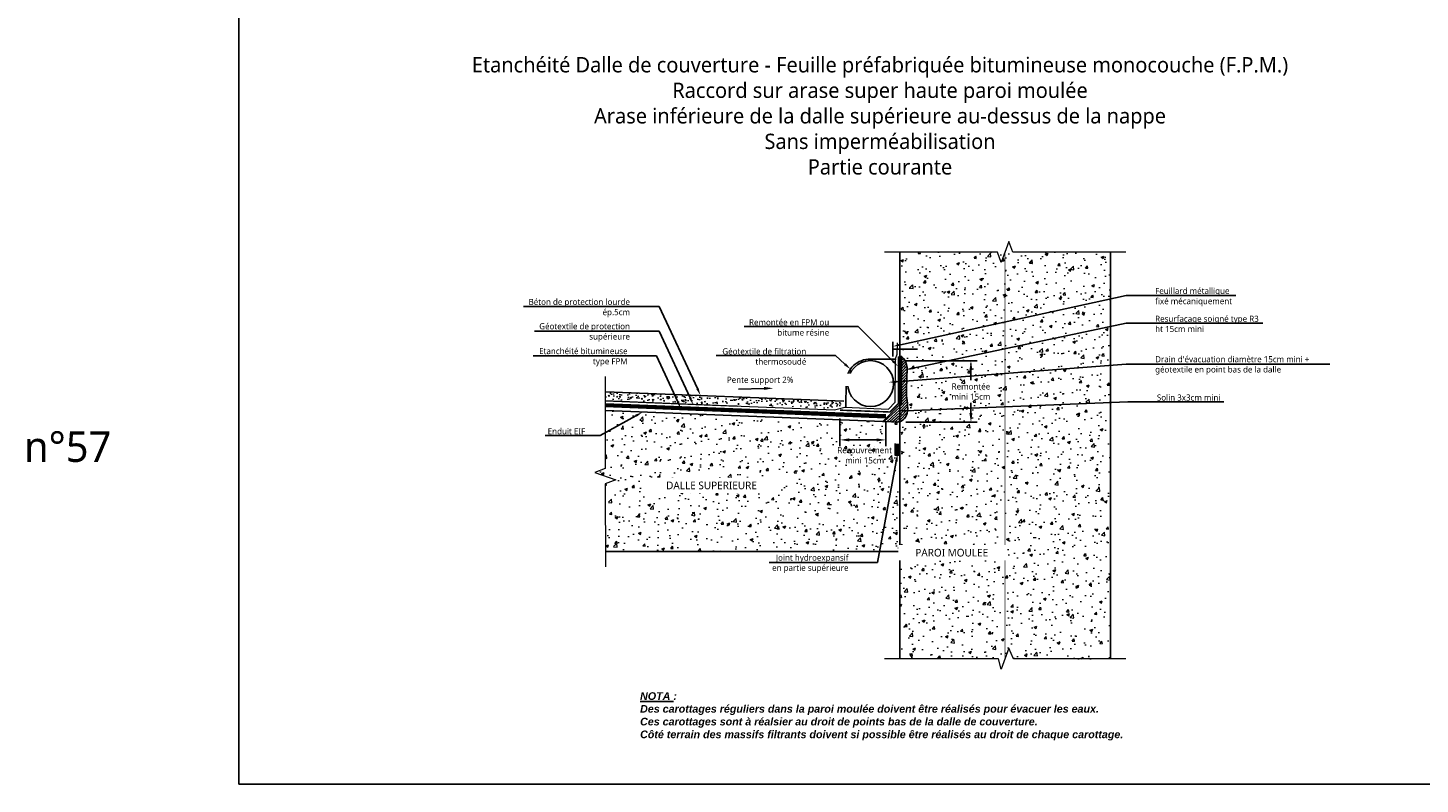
# Model space of a CAD drawing. Header units: millimetres. Extents: x -3314 to 21255525, y -15000 to 1735000.
# Tile 50 of 109: x 22775 to 23230, y 8620 to 8867. Entities that reach past the tile are written whole.
import ezdxf
from ezdxf import colors
from ezdxf.entities.mleader import LeaderData, LeaderLine
from ezdxf.math import Vec2, Vec3

# ---------------------------------------------------------------- set-up
doc = ezdxf.new("R2010")
doc.units = ezdxf.units.MM
doc.linetypes.add('CACHE', pattern=[0.375, 0.25, -0.125])
doc.linetypes.add('CONTINU', pattern=[0])
for name, color, linetype, lineweight in [('Dessin_AXE', 8, 'Continuous', 5), ('Dessin_HACHURES', 253, 'Continuous', 9), ('Matériel_Joint Hydroexpansif', 140, 'CACHE', 0), ("Matériel_Profilé d'arrêt d'eau paroi moulée", 3, 'CACHE', 0), ('SYSTEME_FPM_Enduit EIF', 6, 'Continuous', 9), ("SYSTEME_FPM_Feuille Bitume + enduit d'imperméabilisation", 4, 'Continuous', 9), ('SYSTEME_FPM_GEOTEXTILE de protection', 3, 'ISOLATION', 5), ('SYSTEME_S.E.L', 30, 'Continuous', 9)]:
    doc.layers.add(name, color=color, linetype=linetype, lineweight=lineweight)
for name, color, linetype in [('Dessin_CONTOURS BETON', 7, 'Continuous'), ('Dessin_COTATIONS', 7, 'Continuous'), ('Dessin_TEXTES', 7, 'CONTINU'), ('Matériel_Drain-Tube PVC', 4, 'Continuous'), ('Matériel_Feuillard-Solin', 40, 'Continuous'), ('Matériel_Resine', 230, 'Continuous'), ('SYSTEME_FPM_Géotextile de filtration thermosoudé', 210, 'ISOLATION')]:
    doc.layers.add(name, color=color, linetype=linetype)
doc.layers.add('GEN-_-FMULT', color=210, linetype='Continuous', plot=False)
doc.styles.add('Arial', font='segoeui.ttf')
doc.styles.add('txt-moyen', font='segoeui.ttf')
doc.linetypes.add('ISOLATION', pattern='A,0.0001,-0.1,[134,ltypeshp.shx,S=0.1,R=0,X=-0.1,Y=0],-0.2,[134,ltypeshp.shx,S=0.1,R=180,X=0.1,Y=0],-0.1', length=0.4001)
doc.dimstyles.new('1000F2', dxfattribs={"dimscale": 10, "dimtxt": 0.25, "dimasz": 0.3, "dimexe": 0.2, "dimexo": 0, "dimgap": 0.1, "dimtad": 1, "dimzin": 0, "dimdsep": 46, "dimtxsty": 'txt-moyen', "dimcen": 0.1, "dimclrd": 256, "dimclre": 256, "dimclrt": 256, "dimazin": 0, "dimtfac": 1, "dimtmove": 2, "dimatfit": 3, "dimfxl": 1, "dimtolj": 1, "dimtzin": 0, "dimlwd": -1, "dimlwe": -1, "dimarcsym": 0})
pattern_1 = [(50, (26322.862, 3527.005), (9.1092334, -0.796954), [0.9525, -10.4775]), (355, (26322.862, 3527.005), (-1.762171, 9.552842), [0.762, -8.382029]), (100.45144, (26323.621, 3526.938), (7.347062, 8.755888), [0.8095, -8.904512]), (46.1842, (26322.862, 3529.545), (13.553952, -2.102116), [1.42875, -15.71625]), (96.63556, (26323.992, 3529.37), (11.870207, 12.371306), [1.21425, -13.35678]), (351.18415, (26322.862, 3529.545), (11.870207, 12.371306), [1.142998, -12.572987]), (21, (26324.132, 3528.91), (7.58072, -5.11326), [0.9525, -10.4775]), (326, (26324.132, 3528.91), (3.090101, 9.209398), [0.762, -8.382]), (71.45144, (26324.764, 3528.4836), (10.670821, 4.096138), [0.8095, -8.904497]), (37.5, (26322.862, 3527.0047), (0.1544302, 4.227752), [0, -8.2804, 0, -8.509, 0, -8.41375]), (7.5, (26322.862, 3527.0047), (3.340983, 5.0090287), [0, -4.8514, 0, -8.0899, 0, -3.20675]), (327.5, (26320.03, 3527.0047), (6.7795298, -0.2864372), [0, -3.175, 0, -9.906, 0, -13.1445]), (317.5, (26318.76, 3527.0047), (7.406459, 1.2713246), [0, -4.1275, 0, -6.5786, 0, -9.3345])]

# ---------------------------------------------------------------- blocks, each defined once
blk = doc.blocks.new('*D133')
at = {"layer": 'Defpoints', "color": 0, "transparency": 16777216}
for p in [(23059.57, 8758.13), (23060.01, 8738.13), (23083.28, 8738.13)]:
    blk.add_point(p, dxfattribs=at)
at = {"layer": 'Dessin_COTATIONS', "transparency": 16777216}
for p, q in [((23061.57, 8758.13), (23085.28, 8758.13)), ((23083.28, 8755.13), (23083.28, 8751.82)), ((23083.28, 8741.13), (23083.28, 8744.44)), ((23062.01, 8738.13), (23085.28, 8738.13))]:
    blk.add_line(p, q, dxfattribs=at)
for points in [[(23083.78, 8755.13), (23082.78, 8755.13), (23083.28, 8758.13)], [(23082.78, 8741.13), (23083.78, 8741.13), (23083.28, 8738.13)]]:
    blk.add_solid(points, dxfattribs=at)
at = {"layer": 'Dessin_COTATIONS', "transparency": 16777216, "insert": (23083.28, 8748.13), "char_height": 2, "attachment_point": 5, "rotation": 359.9999, "style": 'txt-moyen'}
blk.add_mtext('\\A1;Remontée\\Pmini 15cm', dxfattribs=at)
blk = doc.blocks.new('*D134')
at = {"layer": 'Defpoints', "color": 0, "transparency": 16777216}
for p in [(23040.52, 8741.31), (23055.52, 8739.99), (23040.52, 8732.35)]:
    blk.add_point(p, dxfattribs=at)
at = {"layer": 'Dessin_COTATIONS', "transparency": 16777216}
for p, q in [((23040.52, 8739.31), (23040.52, 8730.35)), ((23055.52, 8737.99), (23055.52, 8730.35)), ((23052.52, 8732.35), (23043.52, 8732.35))]:
    blk.add_line(p, q, dxfattribs=at)
for points in [[(23043.52, 8732.85), (23043.52, 8731.85), (23040.52, 8732.35)], [(23052.52, 8731.85), (23052.52, 8732.85), (23055.52, 8732.35)]]:
    blk.add_solid(points, dxfattribs=at)
at = {"layer": 'Dessin_COTATIONS', "transparency": 16777216, "insert": (23048.58, 8727.32), "char_height": 2, "attachment_point": 5, "rotation": 359.9999, "style": 'txt-moyen'}
blk.add_mtext('\\A1;Recouvrement \\Pmini 15cm', dxfattribs=at)

msp = doc.modelspace()

# ---------------------------------------------------------------- hatches: boundary and pattern name
at = {"layer": 'Dessin_HACHURES'}
h = msp.add_hatch(dxfattribs=at)
h.set_pattern_fill('AR-CONC', color=256, scale=0.05)
h.set_pattern_definition(pattern_1)
edge = h.paths.add_edge_path()
edge.add_line((23094.4425, 8793.6697), (23079.7262, 8793.6697))
edge.add_line((23079.7262, 8793.6697), (23078.4762, 8797.104))
edge.add_line((23078.4762, 8797.104), (23075.9762, 8790.2354))
edge.add_line((23075.9762, 8790.2354), (23074.7262, 8793.6697))
edge.add_line((23074.7262, 8793.6697), (23060.0098, 8793.6697))
edge.add_line((23060.0098, 8793.6697), (23060.0098, 8738.1313))
edge.add_line((23060.0098, 8738.1313), (23060.5098, 8738.1313))
edge.add_line((23060.5098, 8738.1313), (23060.5098, 8721.229))
edge.add_arc((23053.1945, 8720.0894), 7.4035, -8.854866, 8.854836, ccw=False)
edge.add_line((23060.5098, 8718.9497), (23060.5098, 8708.1834))
edge.add_line((23060.5098, 8708.1834), (23060.0098, 8708.1834))
edge.add_line((23060.0098, 8708.1834), (23060.0098, 8660.8774))
edge.add_line((23060.0098, 8660.8774), (23075.0098, 8660.8774))
edge.add_line((23075.0098, 8660.8774), (23075.9761, 8660.8774))
edge.add_line((23075.9761, 8660.8774), (23078.4761, 8660.8774))
edge.add_line((23078.4761, 8660.8774), (23080.0098, 8660.8774))
edge.add_line((23080.0098, 8660.8774), (23094.4425, 8660.8774))
edge.add_line((23094.4425, 8660.8774), (23094.4425, 8793.6697))
h.paths.add_polyline_path([(23063.0442, 8692.8982), (23090.8818, 8692.8982), (23090.8818, 8698.05), (23063.0442, 8698.05)], flags=16)
h = msp.add_hatch(dxfattribs=at)
h.set_pattern_fill('AR-CONC', color=256, scale=0.05)
h.set_pattern_definition(pattern_1)
h.paths.add_polyline_path([(23095.6925, 8664.3117), (23097.2261, 8660.8774), (23128.8753, 8660.8774), (23128.8753, 8744.5594), (23094.4425, 8743.182), (23094.4425, 8660.8774), (23094.4425, 8660.8774)])
h.paths.add_polyline_path([(23128.8753, 8744.5594), (23128.8753, 8756.7237), (23094.4425, 8754.0855), (23094.4425, 8743.182)])
h.paths.add_polyline_path([(23128.8753, 8756.7237), (23128.8753, 8769.4374), (23094.4425, 8762.1443), (23094.4425, 8754.0855)])
h.paths.add_polyline_path([(23128.8753, 8769.4374), (23128.8753, 8778.3538), (23094.4425, 8770.8687), (23094.4425, 8762.1443)])
h.paths.add_polyline_path([(23128.8753, 8778.3538), (23128.8753, 8793.6697), (23096.9425, 8793.6697), (23095.6925, 8797.104), (23094.4425, 8793.6697), (23094.4425, 8770.8687)])
h.paths.add_polyline_path([(23063.3239, 8693.5967), (23090.6839, 8693.5967), (23090.6839, 8697.4317), (23063.3239, 8697.4317)], flags=9)
h = msp.add_hatch(dxfattribs=at)
h.set_pattern_fill('ANSI31', color=256, scale=0.2)
h.set_pattern_definition([(45, (26322.86205, 3527.00466), (-0.449012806, 0.449012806), [])])
edge = h.paths.add_edge_path()
edge.add_spline(control_points=[(23062.6183, 8741.9089), (23062.714, 8743.1935), (23062.0419, 8746.9668), (23062.2921, 8750.2711), (23062.3371, 8751.5683), (23062.3389, 8751.6256)], knot_values=[20.96480027, 20.96480027, 20.96480027, 20.96480027, 24.82542274, 31.03755573, 31.33295786, 31.33295786, 31.33295786, 31.33295786], degree=3, periodic=0)
edge.add_line((23062.3389, 8751.6256), (23060.0098, 8751.4473))
edge.add_line((23060.0098, 8751.4473), (23060.0098, 8738.2028))
edge.add_spline(control_points=[(23060.0098, 8738.2028), (23060.0547, 8738.2293), (23060.7778, 8738.6606), (23062.1764, 8739.6716), (23062.5591, 8741.1147), (23062.6183, 8741.9089)], knot_values=[31.33295786, 31.33295786, 31.33295786, 31.33295786, 31.4861303, 33.80187078, 36.18879248, 36.18879248, 36.18879248, 36.18879248], degree=3, periodic=0)
edge = h.paths.add_edge_path()
edge.add_spline(control_points=[(23062.3389, 8751.6256), (23062.3712, 8752.636), (23062.2903, 8754.0115), (23062.7634, 8756.0122), (23061.3672, 8759.2082), (23060.2649, 8759.757), (23060.0098, 8759.6278)], knot_values=[1.83733693, 1.83733693, 1.83733693, 1.83733693, 7.03972194, 15.05051499, 19.67228955, 20.96480027, 20.96480027, 20.96480027, 20.96480027], degree=3, periodic=0)
edge.add_line((23060.0098, 8759.6278), (23060.0098, 8751.4473))
edge.add_line((23060.0098, 8751.4473), (23062.3389, 8751.6256))
at = {"layer": 'Dessin_HACHURES', "linetype": 'CONTINU'}
h = msp.add_hatch(dxfattribs=at)
h.set_pattern_fill('AR-CONC', color=256, scale=0.5)
h.set_pattern_definition([(50, (24522.162, 6923.0702), (3.586301, -0.3137607), [0.375, -4.125]), (355, (24522.162, 6923.07), (-0.6937567, 3.7609607), [0.3, -3.3]), (100.45144, (24522.461, 6923.044), (2.892544, 3.4472), [0.318701, -3.5057106]), (46.1842, (24522.162, 6924.07), (5.336207, -0.827596), [0.5625, -6.1875]), (96.63564, (24522.607, 6924.001), (4.67331, 4.870593), [0.478052, -5.258569]), (351.18416, (24522.162, 6924.07), (4.67331, 4.870593), [0.45, -4.95]), (21, (24522.662, 6923.8202), (2.9845353, -2.0130945), [0.375, -4.125]), (326, (24522.662, 6923.82), (1.2165767, 3.62575), [0.3, -3.3]), (71.45144, (24522.911, 6923.6524), (4.201112, 1.612656), [0.318701, -3.5057106]), (37.5, (24522.1621, 6923.0702), (0.0607993, 1.6644693), [0, -3.26, 0, -3.35, 0, -3.3125]), (7.5, (24522.1621, 6923.0702), (1.3153477, 1.9720586), [0, -1.91, 0, -3.185, 0, -1.2625]), (327.5, (24521.0471, 6923.0702), (2.6691122, -0.11277436), [0, -1.25, 0, -3.9, 0, -5.175]), (317.5, (24520.5471, 6923.0702), (2.9159308, 0.500525), [0, -1.625, 0, -2.59, 0, -3.675])])
h.paths.add_polyline_path([(23038.3652, 8742.6684), (23041.4154, 8743.372), (23042.0575, 8743.5088), (23042.0186, 8744.6263), (23042.0186, 8744.9473), (22963.8976, 8748.0716), (22963.8993, 8745.5337)])
at = {"layer": 'Dessin_HACHURES', "linetype": 'Continuous'}
h = msp.add_hatch(dxfattribs=at)
h.set_pattern_fill('ANSI31', color=256, scale=5, angle=357.736088)
h.set_pattern_definition([(42.736088, (24422.1177, 7517.65276), (-0.42413901, 0.45905457), [])])
h.paths.add_polyline_path([(23060.0098, 8743.9546), (23054.4751, 8738.3502), (23060.0098, 8738.1313)])
at = {"layer": 'Dessin_HACHURES'}
h = msp.add_hatch(dxfattribs=at)
h.set_pattern_fill('AR-CONC', color=256, scale=0.05)
h.set_pattern_definition(pattern_1)
h.paths.add_polyline_path([(23059.5098, 8712.5153, -0.10920911), (23059.5098, 8715.024), (23059.5098, 8723.0123), (23058.5768, 8723.0123), (23058.5768, 8726.7177), (23059.5098, 8726.7177), (23059.5098, 8731.2704, -0.13014791), (23059.5098, 8732.2625), (23059.5098, 8738.1511), (23054.4751, 8738.3502), (22963.8727, 8741.932), (22963.8858, 8723.013), (22960.4523, 8721.7607), (22967.3227, 8719.2652), (22963.8891, 8718.013), (22963.9006, 8695.8698), (23060.0098, 8695.9333), (23060.0098, 8702.1314), (23060.0098, 8708.1834), (23059.5098, 8708.1834)])
h.paths.add_polyline_path([(22980.5262, 8714.8636), (23016.5187, 8714.8636), (23016.5187, 8720.0154), (22980.5262, 8720.0154)], flags=24)
h.paths.add_polyline_path([(23063.0442, 8692.8982), (23090.8818, 8692.8982), (23090.8818, 8698.05), (23063.0442, 8698.05)], flags=9)
at = {"layer": 'Matériel_Joint Hydroexpansif', "linetype": 'CONTINU'}
h = msp.add_hatch(color=256, dxfattribs=at)
h.dxf.hatch_style = 1
h.paths.add_polyline_path([(23058.5768, 8730.9586), (23058.5768, 8727.2532), (23059.9896, 8727.2532, 0.0007891), (23060.0098, 8727.3456), (23060.0098, 8730.9586)])

# ---------------------------------------------------------------- linework, layer by layer
at = {"layer": 'Dessin_AXE', "flags": 128}
for points in [[(23133.8753, 8793.6697), (23096.9425, 8793.6697), (23095.6925, 8797.104), (23093.1925, 8790.2354), (23091.9425, 8793.6697), (23055.0098, 8793.6697)], [(22963.865, 8753.0791), (22963.8858, 8723.013), (22960.4523, 8721.7607), (22967.3227, 8719.2652), (22963.8891, 8718.013), (22963.9032, 8690.8698)], [(23133.8753, 8660.8774), (23097.2261, 8660.8774), (23095.6925, 8664.3117), (23093.1925, 8657.443), (23092.2261, 8660.8774), (23055.0098, 8660.8774)]]:
    msp.add_lwpolyline(points, dxfattribs=at)
at = {"layer": 'Dessin_CONTOURS BETON', "flags": 128}
for points in [[(23060.0098, 8738.1313), (23060.0098, 8738.1313), (23060.0098, 8793.6697)], [(23060.0098, 8738.1313), (22963.9019, 8741.9308), (22963.9019, 8741.9308)], [(23060.0098, 8695.9333), (22963.8998, 8695.8698)]]:
    msp.add_lwpolyline(points, dxfattribs=at)
at = {"layer": 'Dessin_CONTOURS BETON'}
for points in [[(23128.8753, 8793.6697), (23128.8753, 8660.8774)], [(23060.0098, 8738.1313), (23060.0098, 8660.8774)]]:
    msp.add_lwpolyline(points, dxfattribs=at)
at = {"layer": 'Dessin_CONTOURS BETON', "linetype": 'Continuous', "flags": 128}
msp.add_lwpolyline([(23060.0098, 8743.9546), (23054.4751, 8738.3502), (23060.0098, 8738.1313)], close=True, dxfattribs=at)
at = {"layer": 'Dessin_CONTOURS BETON'}
msp.add_open_spline([(23060.0098, 8759.6278), (23060.2649, 8759.757), (23061.3672, 8759.2082), (23062.7634, 8756.0122), (23062.2825, 8753.9784), (23062.4176, 8751.9291), (23061.9843, 8746.2061), (23063.2883, 8740.4755), (23060.7778, 8738.6606), (23060.0547, 8738.2293), (23060.0098, 8738.2028)], degree=3, knots=[1.83733693, 1.83733693, 1.83733693, 1.83733693, 3.12984765, 7.75162221, 15.76241526, 21.26020239, 27.47233538, 33.71987956, 36.03562003, 36.1888015, 36.1888015, 36.1888015, 36.1888015], dxfattribs=at)
at = {"layer": 'Matériel_Drain-Tube PVC', "lineweight": -3}
msp.add_circle((23050.5119, 8750.7449), 7.5, dxfattribs=at)
at = {"layer": 'Matériel_Feuillard-Solin', "linetype": 'CONTINU'}
msp.add_line((23057.7627, 8761.9772), (23065.8208, 8761.9772), dxfattribs=at)
at = {"layer": 'Matériel_Feuillard-Solin', "linetype": 'CONTINU', "const_width": 0.6}
msp.add_lwpolyline([(23057.7627, 8764.4064), (23057.7627, 8759.5481)], dxfattribs=at)
at = {"layer": 'Matériel_Joint Hydroexpansif', "linetype": 'CONTINU'}
msp.add_lwpolyline([(23058.5768, 8727.2532), (23058.5768, 8730.9586), (23060.0098, 8730.9586), (23060.0098, 8727.2532)], close=True, dxfattribs=at)
at = {"layer": "Matériel_Profilé d'arrêt d'eau paroi moulée", "lineweight": 13, "const_width": 0.2}
msp.add_lwpolyline([(23094.4425, 8793.6697), (23094.4425, 8660.8774)], dxfattribs=at)
at = {"layer": 'Matériel_Resine', "lineweight": 70}
msp.add_lwpolyline([(23060.0098, 8759.6278), (23060.0098, 8743.9545)], dxfattribs=at)
at = {"layer": 'SYSTEME_FPM_Enduit EIF', "ltscale": 0.1, "const_width": 0.2}
msp.add_lwpolyline([(23054.4751, 8738.3502), (22963.8727, 8741.932)], dxfattribs=at)
at = {"layer": "SYSTEME_FPM_Feuille Bitume + enduit d'imperméabilisation", "ltscale": 0.1, "const_width": 1}
msp.add_lwpolyline([(23055.524, 8739.9905), (22963.8759, 8743.6033)], dxfattribs=at)
at = {"layer": "SYSTEME_FPM_Feuille Bitume + enduit d'imperméabilisation", "linetype": 'ByBlock', "ltscale": 0.1, "flags": 128}
for points in [[(23055.5233, 8739.4901), (22963.8991, 8743.1123)], [(23055.5233, 8740.4909), (22963.907, 8744.1128)]]:
    msp.add_lwpolyline(points, dxfattribs=at)
at = {"layer": 'SYSTEME_FPM_GEOTEXTILE de protection', "flags": 128}
msp.add_lwpolyline([(23042.4809, 8742.9837), (23042.5319, 8751.1591, -0.42403204), (23050.5119, 8758.6862), (23058.7672, 8758.7463), (23058.7672, 8758.7463), (23058.7672, 8758.7463), (23058.7672, 8758.7463), (23058.7672, 8758.7463)], format="xyb", dxfattribs=at)
msp.add_lwpolyline([(22963.8998, 8745.1334), (23006.8939, 8743.3563), (23006.1277, 8743.388), (22963.8998, 8745.1334)], dxfattribs=at)
at = {"layer": 'SYSTEME_FPM_Géotextile de filtration thermosoudé', "flags": 128}
msp.add_lwpolyline([(23042.4809, 8742.9837), (23042.5319, 8751.1591, -0.42403204), (23050.5119, 8758.6862), (23058.7672, 8758.7463), (23058.7672, 8758.7463), (23058.7672, 8758.7463), (23058.7672, 8758.7463), (23058.7672, 8758.7463)], format="xyb", dxfattribs=at)
at = {"layer": 'SYSTEME_S.E.L', "ltscale": 0.2, "const_width": 0.5}
msp.add_lwpolyline([(23040.524, 8742.0684), (23056.8486, 8741.4651), (23059.5732, 8744.2241), (23059.5732, 8758.1313)], dxfattribs=at)

# ---------------------------------------------------------------- texts
at = {"layer": 'Dessin_TEXTES', "style": 'Arial'}
msp.add_text('n°57', height=10, dxfattribs=at).set_placement((22774.08, 8725.17))
at = {"layer": 'GEN-_-FMULT', "insert": (23053.5916, 8857.3496), "char_height": 5, "width": 406, "attachment_point": 2, "style": 'Arial'}
msp.add_mtext('Etanchéité Dalle de couverture - Feuille préfabriquée bitumineuse monocouche (F.P.M.) \\PRaccord sur arase super haute paroi moulée \\PArase inférieure de la dalle supérieure au-dessus de la nappe \\PSans imperméabilisation\\PPartie courante', dxfattribs=at)

# ---------------------------------------------------------------- dimensions: what is measured, and where the dimension line sits
at = {"layer": 'Dessin_COTATIONS'}
dim = msp.add_linear_dim(base=(23083.2792, 8738.1313), p1=(23059.5732, 8758.1313), p2=(23060.0098, 8738.1313), angle=90, text='Remontée\\Pmini 15cm', dimstyle='1000F2', override={"dimtxt": 0.2, "dimexo": 0.2, "dimtad": 0}, dxfattribs=at)
dim.commit()
dim.dimension.update_dxf_attribs({"geometry": '*D133', "text_midpoint": (23083.2792, 8748.1313), "text_rotation": 359.9999})
dim = msp.add_linear_dim(base=(23040.524, 8732.3541), p1=(23055.524, 8739.9905), p2=(23040.524, 8741.3077), text='Recouvrement \\Pmini 15cm', dimstyle='1000F2', override={"dimtxt": 0.2, "dimexo": 0.2, "dimtad": 0}, dxfattribs=at)
dim.commit()
dim.dimension.update_dxf_attribs({"geometry": '*D134', "text_midpoint": (23048.576, 8727.3191), "dimtype": 160, "text_rotation": 359.9999})

# ---------------------------------------------------------------- leaders
at = {"layer": 'Dessin_TEXTES'}
ml = msp.add_multileader_mtext('Standard', dxfattribs=at)
ml.set_content('Feuillard métallique\\Pfixé mécaniquement', color=256, style='txt-moyen')
ml.set_leader_properties(linetype='ByLayer', lineweight=-1)
ml.build(insert=Vec2(0, 0))
ml.multileader.update_dxf_attribs({"text_left_attachment_type": 6, "text_right_attachment_type": 6, "dogleg_length": 7.5, "arrow_head_size": 2.5})
ctx = ml.context
ctx.base_point, ctx.char_height, ctx.arrow_head_size, ctx.plane_origin = Vec3(23141.4316, 8779.4517), 2, 2.5, Vec3(23112.7497, 8769.0381)
ctx.left_attachment, ctx.right_attachment = 6, 6
notes = []
notes.append((ctx, [(0, (1, 1, 0), (23133.9316, 8779.453), (1, 0), 7.5, [(0, [(23057.8389, 8762.9117)], 0, [])])]))
ctx.mtext.insert, ctx.mtext.flow_direction = Vec3(23143.4316, 8782.007), 5
ml = msp.add_multileader_mtext('Standard', dxfattribs=at)
ml.set_content('Béton de protection lourde\\Pép.5cm', color=256, style='txt-moyen')
ml.set_leader_properties(linetype='ByLayer', lineweight=-1)
ml.build(insert=Vec2(0, 0))
ml.multileader.update_dxf_attribs({"text_left_attachment_type": 6, "text_right_attachment_type": 6, "dogleg_length": 7.5, "arrow_head_size": 2.5})
ctx = ml.context
ctx.base_point, ctx.char_height, ctx.arrow_head_size, ctx.plane_origin = Vec3(22937.4891, 8775.8585), 2, 2.5, Vec3(22910.9526, 8777.1592)
ctx.left_attachment, ctx.right_attachment, ctx.text_align_type = 6, 6, 2
notes.append((ctx, [(0, (1, 1, 0), (22981.4434, 8775.8598), (-1, 0), 7.5, [(0, [(22995.0177, 8746.8412)], 0, [])])]))
ctx.mtext.insert, ctx.mtext.alignment, ctx.mtext.flow_direction = Vec3(22971.9434, 8778.4138), 3, 5
ml = msp.add_multileader_mtext('Standard', dxfattribs=at)
ml.set_content('Géotextile de protection\\Psupérieure', color=256, style='txt-moyen')
ml.set_leader_properties(linetype='ByLayer', lineweight=-1)
ml.build(insert=Vec2(0, 0))
ml.multileader.update_dxf_attribs({"text_left_attachment_type": 6, "text_right_attachment_type": 6, "dogleg_length": 7.5, "arrow_head_size": 2.5})
ctx = ml.context
ctx.base_point, ctx.char_height, ctx.arrow_head_size, ctx.plane_origin = Vec3(22940.7743, 8767.8976), 2, 2.5, Vec3(22910.9526, 8769.1983)
ctx.left_attachment, ctx.right_attachment, ctx.text_align_type = 6, 6, 2
notes.append((ctx, [(0, (1, 1, 0), (22981.4434, 8767.8988), (-1, 0), 7.5, [(0, [(22992.6145, 8743.7946)], 0, [])])]))
ctx.mtext.insert, ctx.mtext.alignment, ctx.mtext.flow_direction = Vec3(22971.9434, 8770.4528), 3, 5
ml = msp.add_multileader_mtext('Standard', dxfattribs=at)
ml.set_content('Resurfaçage soigné type R3\\Pht 15cm mini', color=256, style='txt-moyen')
ml.set_leader_properties(linetype='ByLayer', lineweight=-1)
ml.build(insert=Vec2(0, 0))
ml.multileader.update_dxf_attribs({"text_left_attachment_type": 6, "text_right_attachment_type": 6, "dogleg_length": 7.5, "arrow_head_size": 2.5})
ctx = ml.context
ctx.base_point, ctx.char_height, ctx.arrow_head_size, ctx.plane_origin = Vec3(23141.4316, 8770.5083), 2, 2.5, Vec3(23112.7497, 8760.0947)
ctx.left_attachment, ctx.right_attachment = 6, 6
notes.append((ctx, [(0, (1, 1, 0), (23133.9316, 8770.5083), (1, 0), 7.5, [(0, [(23061.962, 8755.2648)], 0, [])])]))
ctx.mtext.insert, ctx.mtext.flow_direction = Vec3(23143.4316, 8772.9083), 5
ml = msp.add_multileader_mtext('Standard', dxfattribs=at)
ml.set_content('Etanchéité bitumineuse type FPM', color=256, style='txt-moyen')
ml.set_leader_properties(linetype='ByLayer', lineweight=-1)
ml.build(insert=Vec2(0, 0))
ml.multileader.update_dxf_attribs({"text_left_attachment_type": 6, "text_right_attachment_type": 6, "dogleg_length": 7.5, "arrow_head_size": 2.5})
ctx = ml.context
ctx.base_point, ctx.char_height, ctx.arrow_head_size, ctx.plane_origin = Vec3(22940.3712, 8759.7742), 2, 2.5, Vec3(22910.9466, 8759.3205)
ctx.left_attachment, ctx.right_attachment, ctx.text_align_type = 6, 6, 2
notes.append((ctx, [(0, (1, 1, 0), (22980.657, 8759.7762), (-1, 0), 7.5, [(0, [(22988.5731, 8742.5538)], 0, [])])]))
ctx.mtext.insert, ctx.mtext.width, ctx.mtext.alignment, ctx.mtext.flow_direction = Vec3(22971.157, 8762.3622), 30.566166, 3, 5
ml = msp.add_multileader_mtext('Standard', dxfattribs=at)
ml.set_content("Drain d'évacuation diamètre 15cm mini + géotextile en point bas de la dalle", color=256, style='txt-moyen')
ml.set_leader_properties(linetype='ByLayer', lineweight=-1)
ml.build(insert=Vec2(0, 0))
ml.multileader.update_dxf_attribs({"text_left_attachment_type": 6, "text_right_attachment_type": 6, "dogleg_length": 7.5, "arrow_head_size": 2.5})
ctx = ml.context
ctx.base_point, ctx.char_height, ctx.arrow_head_size, ctx.plane_origin = Vec3(23141.4316, 8757.1091), 2, 2.5, Vec3(23112.7497, 8746.6955)
ctx.left_attachment, ctx.right_attachment = 6, 6
notes.append((ctx, [(0, (1, 1, 0), (23133.9316, 8757.1111), (1, 0), 7.5, [(0, [(23056.4212, 8751.1724)], 0, [])])]))
ctx.mtext.insert, ctx.mtext.width, ctx.mtext.flow_direction = Vec3(23143.4316, 8759.6971), 56.467241, 5
ml = msp.add_multileader_mtext('Standard', dxfattribs=at)
ml.set_content('Solin 3x3cm mini', color=256, style='txt-moyen')
ml.set_leader_properties(linetype='ByLayer', lineweight=-1)
ml.build(insert=Vec2(0, 0))
ml.multileader.update_dxf_attribs({"text_left_attachment_type": 6, "text_right_attachment_type": 6, "dogleg_length": 7.5, "arrow_head_size": 2.5})
ctx = ml.context
ctx.base_point, ctx.char_height, ctx.arrow_head_size, ctx.plane_origin = Vec3(23142.0033, 8744.7845), 2, 2.5, Vec3(23113.3214, 8737.3031)
ctx.left_attachment, ctx.right_attachment = 6, 6
notes.append((ctx, [(0, (1, 1, 0), (23134.5033, 8744.7845), (1, 0), 7.5, [(0, [(23059.396, 8741.78)], 0, [])])]))
ctx.mtext.insert, ctx.mtext.flow_direction = Vec3(23144.0033, 8747.1845), 5
ml = msp.add_multileader_mtext('Standard', dxfattribs=at)
ml.set_content('Enduit EIF', color=256, style='txt-moyen')
ml.set_leader_properties(linetype='ByLayer', lineweight=-1)
ml.build(insert=Vec2(0, 0))
ml.multileader.update_dxf_attribs({"text_left_attachment_type": 6, "text_right_attachment_type": 6, "dogleg_length": 7.5, "arrow_head_size": 2.5})
ctx = ml.context
ctx.base_point, ctx.char_height, ctx.arrow_head_size, ctx.plane_origin = Vec3(22942.633, 8733.7691), 2, 2.5, Vec3(22897.0795, 8723.3555)
ctx.left_attachment, ctx.right_attachment, ctx.text_align_type = 6, 6, 2
notes.append((ctx, [(0, (1, 1, 0), (22962.219, 8733.7691), (-1, 0), 2.9, [(0, [(22976.0924, 8741.4489)], 0, [])])]))
ctx.mtext.insert, ctx.mtext.alignment, ctx.mtext.flow_direction = Vec3(22957.319, 8736.1691), 3, 5
ml = msp.add_multileader_mtext('Standard', dxfattribs=at)
ml.set_content('Joint hydroexpansif\\Pen partie supérieure', color=256, style='txt-moyen')
ml.set_leader_properties(linetype='ByLayer', lineweight=-1)
ml.build(insert=Vec2(0, 0))
ml.multileader.update_dxf_attribs({"text_left_attachment_type": 6, "text_right_attachment_type": 6, "dogleg_length": 7.5, "arrow_head_size": 2.5})
ctx = ml.context
ctx.base_point, ctx.char_height, ctx.arrow_head_size, ctx.plane_origin = Vec3(23016.6827, 8692.3654), 2, 2.5, Vec3(22982.3249, 8693.6661)
ctx.left_attachment, ctx.right_attachment, ctx.text_align_type = 6, 6, 2
notes.append((ctx, [(0, (1, 1, 0), (23052.8158, 8692.3667), (-1, 0), 7.5, [(0, [(23059.3572, 8727.8111)], 0, [])])]))
ctx.mtext.insert, ctx.mtext.alignment, ctx.mtext.flow_direction = Vec3(23043.3158, 8694.9207), 3, 5
for ctx, leaders in notes:
    for number, flags, end, landing, length, lines in leaders:
        leader = LeaderData()
        leader.index, (leader.has_last_leader_line, leader.has_dogleg_vector, leader.attachment_direction) = number, flags
        leader.last_leader_point, leader.dogleg_vector, leader.dogleg_length = Vec3(end), Vec3(landing), length
        for number, points, colour, breaks in lines:
            line = LeaderLine()
            line.index, line.vertices, line.color, line.breaks = number, Vec3.list(points), colors.encode_raw_color(colour), breaks
            leader.lines.append(line)
        ctx.leaders.append(leader)

# ---------------------------------------------------------------- next in the draw order: texts
at = {"layer": 'Dessin_TEXTES', "insert": (23003.5817, 8750.2943), "char_height": 2, "width": 50.271961, "attachment_point": 7, "style": 'txt-moyen', "bg_fill": 2}
msp.add_mtext('Pente support 2%', dxfattribs=at)
at = {"layer": 'Dessin_TEXTES', "char_height": 2.5, "attachment_point": 5, "style": 'txt-moyen', "bg_fill": 3, "box_fill_scale": 1.5, "bg_fill_color": 9, "bg_fill_true_color": 13158600, "bg_fill_transparency": 0}
for s, insert, width in [('DALLE SUPERIEURE', (22998.5634, 8717.4787), 42.520928), ('PAROI MOULEE', (23077.0039, 8695.5142), 32.448793)]:
    msp.add_mtext(s, dxfattribs=dict(at, insert=insert, width=width))

# ---------------------------------------------------------------- next in the draw order: linework, layer by layer
at = {"layer": 'Defpoints', "linetype": 'Continuous'}
msp.add_lwpolyline([(22844.2455, 8871.9435), (23244.2455, 8871.9435), (23244.2455, 8619.9435), (22844.2455, 8619.9435)], close=True, dxfattribs=at)
at = {"layer": 'Dessin_CONTOURS BETON', "flags": 128}
msp.add_lwpolyline([(23041.7656, 8744.964), (22963.9532, 8748.0716), (22963.9532, 8748.0716)], dxfattribs=at)
at = {"layer": 'SYSTEME_FPM_GEOTEXTILE de protection', "flags": 128}
msp.add_lwpolyline([(22963.8998, 8745.1334), (23038.7651, 8742.2138), (23042.0917, 8742.9988), (23056.4078, 8742.442), (23058.56, 8744.6212), (23058.6492, 8758.8133), (23059.2425, 8760.3019), (23059.266, 8764.0367)], dxfattribs=at)

# ---------------------------------------------------------------- next in the draw order: leaders
at = {"layer": 'Dessin_TEXTES'}
ml = msp.add_multileader_mtext('Standard', dxfattribs=at)
ml.set_content('Remontée en FPM ou \\Pbitume résine', color=256, style='txt-moyen')
ml.set_leader_properties(linetype='ByLayer', lineweight=-1)
ml.build(insert=Vec2(0, 0))
ml.multileader.update_dxf_attribs({"text_left_attachment_type": 6, "text_right_attachment_type": 6, "dogleg_length": 7.5, "arrow_head_size": 2.5})
ctx = ml.context
ctx.base_point, ctx.char_height, ctx.arrow_head_size, ctx.plane_origin = Vec3(23008.7065, 8769.3464), 2, 2.5, Vec3(22976.0117, 8770.6471)
ctx.left_attachment, ctx.right_attachment, ctx.text_align_type = 6, 6, 2
notes = []
notes.append((ctx, [(0, (1, 1, 0), (23046.5026, 8769.3464), (-1, 0), 7.5, [(0, [(23059.4967, 8756.3493)], 0, [])])]))
ctx.mtext.insert, ctx.mtext.alignment, ctx.mtext.flow_direction = Vec3(23037.0026, 8771.7464), 3, 5
ml = msp.add_multileader_mtext('Standard', dxfattribs=at)
ml.set_content('Géotextile de filtration \\Pthermosoudé', color=256, style='txt-moyen')
ml.set_leader_properties(linetype='ByLayer', lineweight=-1)
ml.build(insert=Vec2(0, 0))
ml.multileader.update_dxf_attribs({"text_left_attachment_type": 6, "text_right_attachment_type": 6, "dogleg_length": 7.5, "arrow_head_size": 2.5})
ctx = ml.context
ctx.base_point, ctx.char_height, ctx.arrow_head_size, ctx.plane_origin = Vec3(23001.224, 8759.86), 2, 2.5, Vec3(22970.3292, 8759.5607)
ctx.left_attachment, ctx.right_attachment, ctx.text_align_type = 6, 6, 2
notes.append((ctx, [(0, (1, 1, 0), (23039.02, 8759.86), (-1, 0), 7.5, [(0, [(23044.0138, 8755.4037)], 0, [])])]))
ctx.mtext.insert, ctx.mtext.alignment, ctx.mtext.flow_direction = Vec3(23029.52, 8762.26), 3, 5
at = {"layer": 'Dessin_TEXTES', "linetype": 'CONTINU', "lineweight": 9}
ml = msp.add_multileader_mtext('Standard', dxfattribs=at)
ml.set_content('', color=256, style='txt-moyen')
ml.set_leader_properties(linetype='ByLayer', lineweight=-1)
ml.build(insert=Vec2(0, 0))
ml.multileader.update_dxf_attribs({"text_left_attachment_type": 6, "text_right_attachment_type": 6, "dogleg_length": 0, "arrow_head_size": 3})
ctx = ml.context
ctx.base_point, ctx.char_height, ctx.arrow_head_size, ctx.landing_gap_size, ctx.plane_origin = Vec3(23007.3393, 8749.4434), 2.5, 3, 0, Vec3(22965.1775, 8753.7858)
ctx.left_attachment, ctx.right_attachment, ctx.text_align_type = 6, 6, 2
notes.append((ctx, [(0, (1, 1, 0), (23007.3393, 8748.9434), (-1, 0), 0, [(0, [(23018.7574, 8749.2211)], 0, [])])]))
ctx.mtext.insert, ctx.mtext.alignment, ctx.mtext.flow_direction = Vec3(23007.3393, 8751.9434), 3, 5
for ctx, leaders in notes:
    for number, flags, end, landing, length, lines in leaders:
        leader = LeaderData()
        leader.index, (leader.has_last_leader_line, leader.has_dogleg_vector, leader.attachment_direction) = number, flags
        leader.last_leader_point, leader.dogleg_vector, leader.dogleg_length = Vec3(end), Vec3(landing), length
        for number, points, colour, breaks in lines:
            line = LeaderLine()
            line.index, line.vertices, line.color, line.breaks = number, Vec3.list(points), colors.encode_raw_color(colour), breaks
            leader.lines.append(line)
        ctx.leaders.append(leader)

# ---------------------------------------------------------------- next in the draw order: texts
at = {"layer": 'Dessin_TEXTES', "color": 0, "insert": (22975.2455, 8649.9583), "char_height": 2.5, "width": 239.177851, "attachment_point": 1, "style": 'txt-moyen', "bg_fill": 2}
msp.add_mtext('{\\fArial|b1|i1|c0|p34;\\LNOTA \\l: \\PDes carottages réguliers dans la paroi moulée doivent être réalisés pour évacuer les eaux. \\PCes carottages sont à réalsier au droit de points bas de la dalle de couverture. \\PCôté terrain des massifs filtrants doivent si possible être réalisés au droit de chaque carottage.}', dxfattribs=at)

doc.saveas('drawing.dxf')
